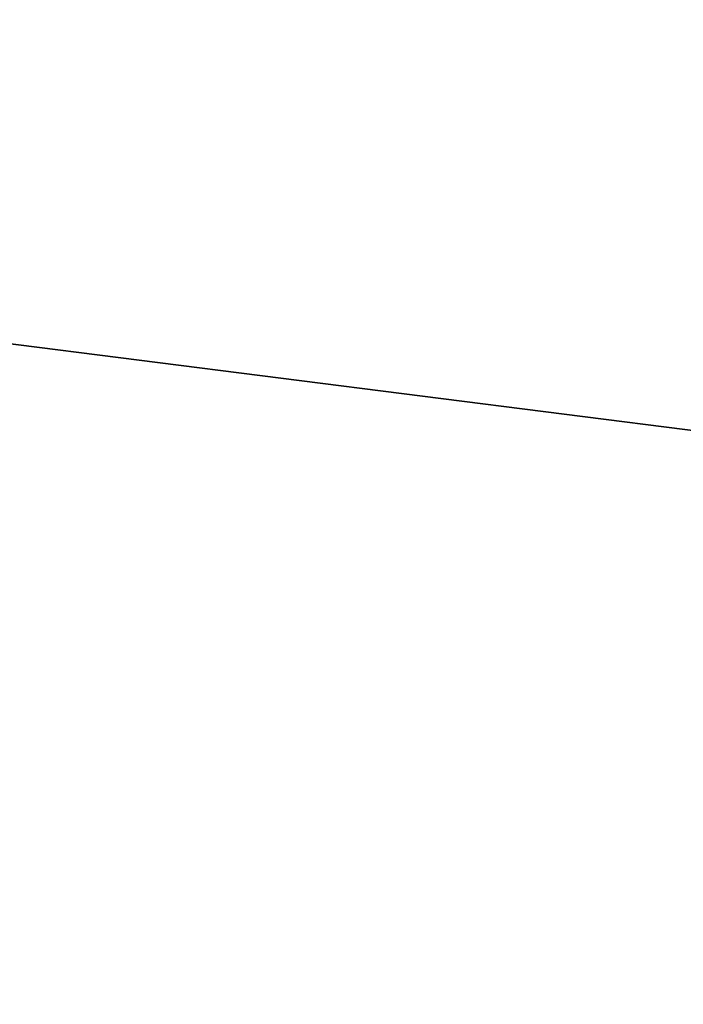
# Model space of a CAD drawing. Header units: inches. Extents: x -9.7 to 9.7, y -2.2 to 4.3.
# Tile 136 of 152: x -8.329552 to -8.328789, y -1.360656 to -1.359524. Entities that reach past the tile are written whole.
import ezdxf

# ---------------------------------------------------------------- set-up
doc = ezdxf.new("R2010")
doc.units = ezdxf.units.IN
doc.header["$LTSCALE"] = 81.481481
doc.header["$MEASUREMENT"] = 0
for name, color, linetype in [('3962', 7, 'CONTINUOUS'), ('6005', 7, 'CONTINUOUS'), ('6006', 7, 'CONTINUOUS'), ('9567', 7, 'CONTINUOUS'), ('9614', 7, 'CONTINUOUS'), ('9615', 7, 'CONTINUOUS')]:
    doc.layers.add(name, color=color, linetype=linetype)

msp = doc.modelspace()

# ---------------------------------------------------------------- linework, layer by layer
at = {"layer": '3962', "linetype": 'CONTINUOUS'}
for points in [[(-8.3411009, -1.3584299, 13.5873973), (-8.3280257, -1.360092, 13.5404997), (-8.349687, -1.2945697, 13.5613995), (-8.3411009, -1.3584299, 13.5873973)], [(-8.349687, -1.2945697, 13.5613995), (-8.3280257, -1.360092, 13.5404997), (-8.3343701, -1.3298374, 13.5296039), (-8.349687, -1.2945697, 13.5613995)], [(-8.3280257, -1.360092, 13.5404997), (-8.2818466, -1.3584299, 13.5185876), (-8.3343701, -1.3298374, 13.5296039), (-8.3280257, -1.360092, 13.5404997)]]:
    msp.add_3dface(points, dxfattribs=at)
at = {"layer": '6005', "linetype": 'CONTINUOUS'}
msp.add_3dface([(-8.3285412, -1.5734299, 5.1634992), (-8.3347641, -1.4660815, 5.1680507), (-8.3280257, -1.360092, 5.2195003), (-8.3285412, -1.5734299, 5.1634992)], dxfattribs=at)
at = {"layer": '6006', "linetype": 'CONTINUOUS'}
for points in [[(-8.3411009, -1.3584299, 5.1726027), (-8.3488912, -1.2974262, 5.1959712), (-8.3280257, -1.360092, 5.2195003), (-8.3411009, -1.3584299, 5.1726027)], [(-8.3488912, -1.2974262, 5.1959712), (-8.3344008, -1.3298182, 5.2303642), (-8.3280257, -1.360092, 5.2195003), (-8.3488912, -1.2974262, 5.1959712)], [(-8.3344008, -1.3298182, 5.2303642), (-8.2907039, -1.3381158, 5.250851), (-8.3280257, -1.360092, 5.2195003), (-8.3344008, -1.3298182, 5.2303642)]]:
    msp.add_3dface(points, dxfattribs=at)
at = {"layer": '9567', "linetype": 'CONTINUOUS'}
for points in [[(-8.3411009, -1.3584299, 4.2073973), (-8.3280257, -1.360092, 4.1604997), (-8.3489134, -1.2973259, 4.1839585), (-8.3411009, -1.3584299, 4.2073973)], [(-8.3489134, -1.2973259, 4.1839585), (-8.3280257, -1.360092, 4.1604997), (-8.3343701, -1.3298374, 4.1496039), (-8.3489134, -1.2973259, 4.1839585)], [(-8.3280257, -1.360092, 4.1604997), (-8.2818466, -1.3584299, 4.1385876), (-8.3343701, -1.3298374, 4.1496039), (-8.3280257, -1.360092, 4.1604997)]]:
    msp.add_3dface(points, dxfattribs=at)
at = {"layer": '9614', "linetype": 'CONTINUOUS'}
msp.add_3dface([(-8.3285412, -1.5734299, -4.2165008), (-8.3347641, -1.4660815, -4.2119493), (-8.3280257, -1.360092, -4.1604997), (-8.3285412, -1.5734299, -4.2165008)], dxfattribs=at)
at = {"layer": '9615', "linetype": 'CONTINUOUS'}
for points in [[(-8.3411009, -1.3584299, -4.2073973), (-8.3488912, -1.2974262, -4.1840288), (-8.3280257, -1.360092, -4.1604997), (-8.3411009, -1.3584299, -4.2073973)], [(-8.3488912, -1.2974262, -4.1840288), (-8.3344008, -1.3298182, -4.1496358), (-8.3280257, -1.360092, -4.1604997), (-8.3488912, -1.2974262, -4.1840288)], [(-8.3344008, -1.3298182, -4.1496358), (-8.2907039, -1.3381158, -4.129149), (-8.3280257, -1.360092, -4.1604997), (-8.3344008, -1.3298182, -4.1496358)]]:
    msp.add_3dface(points, dxfattribs=at)

doc.saveas('drawing.dxf')
